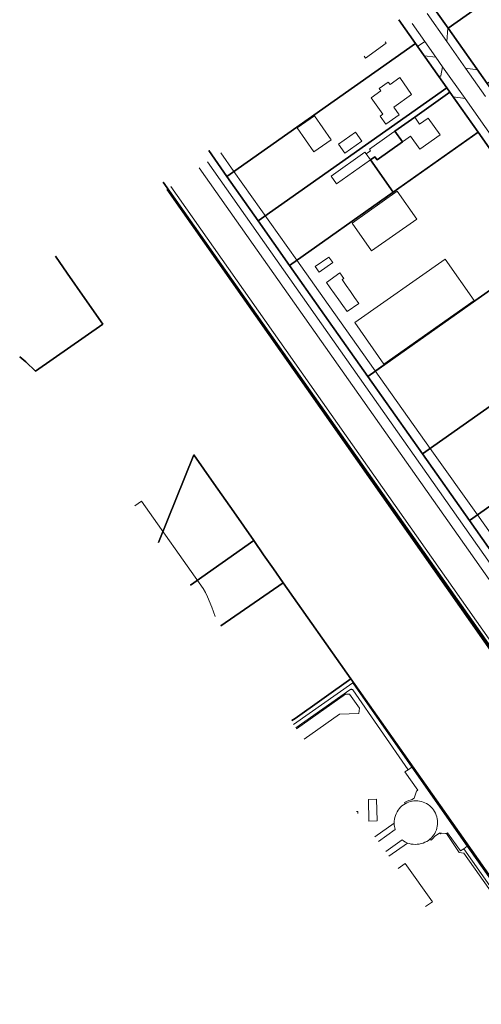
# Model space of a CAD drawing. Header units: metres. Extents: x 150385 to 171486, y 478588 to 485023.
# Tile 90 of 256: x 150385 to 150555, y 483991 to 484353. Entities that reach past the tile are written whole.
import ezdxf
from ezdxf.lldxf.tags import DXFTag

# ---------------------------------------------------------------- set-up
doc = ezdxf.new("R2010")
doc.units = ezdxf.units.M
doc.layers.add('B-WE-KG-GRENS_PERCEEL-GV', color=150, linetype='KG-PERCEEL', lineweight=30, true_color=0x007fff)
doc.layers.add('TOP-L-topo objecten vlak', color=7, linetype='Continuous', lineweight=0)
doc.styles.get("Standard").update_dxf_attribs({"font": 'NLCS-ISO.ttf'})
tags = doc.linetypes.add('KG-PERCEEL', pattern='A,5.5,-2,["P",Standard,S=1.8,R=0,X=-0.5,Y=-0.9],-2,5.5,-2,[5,NLCS.shx,S=0.75,R=0,X=0,Y=0],-2', length=19).pattern_tags.tags
tags[6] = DXFTag(74, 10)

msp = doc.modelspace()

# ---------------------------------------------------------------- linework, layer by layer
at = {"layer": 'B-WE-KG-GRENS_PERCEEL-GV', "flags": 128}
for points in [[(150438.14, 484293.46), (150617.35, 484039.27), (150621.62, 484033.27), (150700.85, 484091.65), (150771.79, 484144.4), (150780.57, 484150.87), (150784.56, 484153.85), (150746.11, 484208.78), (150777.05, 484230.56), (150782.94, 484236.35), (150787.27, 484244.47), (150788.43, 484250.4), (150748.9, 484306.53), (150701.78, 484373.66), (150654.89, 484440.96), (150654.18, 484441.99)], [(150438.14, 484293.46), (150617.35, 484039.27), (150621.62, 484033.27), (150700.85, 484091.65), (150771.79, 484144.4), (150780.57, 484150.87), (150784.56, 484153.85), (150746.11, 484208.78), (150777.05, 484230.56), (150782.94, 484236.35), (150787.27, 484244.47), (150788.43, 484250.4), (150748.9, 484306.53), (150701.78, 484373.66), (150654.89, 484440.96), (150654.18, 484441.99)], [(150438.14, 484293.46), (150617.35, 484039.27), (150621.62, 484033.27), (150700.85, 484091.65), (150771.79, 484144.4), (150780.57, 484150.87), (150784.56, 484153.85), (150746.11, 484208.78), (150777.05, 484230.56), (150782.94, 484236.35), (150787.27, 484244.47), (150788.43, 484250.4), (150748.9, 484306.53), (150701.78, 484373.66), (150654.89, 484440.96), (150654.18, 484441.99)], [(150438.14, 484293.46), (150617.35, 484039.27), (150621.62, 484033.27), (150700.85, 484091.65), (150771.79, 484144.4), (150780.57, 484150.87), (150784.56, 484153.85), (150746.11, 484208.78), (150777.05, 484230.56), (150782.94, 484236.35), (150787.27, 484244.47), (150788.43, 484250.4), (150748.9, 484306.53), (150701.78, 484373.66), (150654.89, 484440.96), (150654.18, 484441.99)], [(150438.14, 484293.46), (150617.35, 484039.27), (150621.62, 484033.27), (150700.85, 484091.65), (150771.79, 484144.4), (150780.57, 484150.87), (150784.56, 484153.85), (150746.11, 484208.78), (150777.05, 484230.56), (150782.94, 484236.35), (150787.27, 484244.47), (150788.43, 484250.4), (150748.9, 484306.53), (150701.78, 484373.66), (150654.89, 484440.96), (150654.18, 484441.99)], [(150647.88, 484437.66), (150653.1, 484430.13), (150664.54, 484413.75), (150682.31, 484388.32), (150696.67, 484367.85), (150698.97, 484364.58), (150711.08, 484347.33), (150725.48, 484326.92), (150742.77, 484302.43), (150760.05, 484277.92), (150766.66, 484268.54), (150769.72, 484262.67), (150771.71, 484256.36), (150771.95, 484255.17), (150772.08, 484253.97), (150772.21, 484251.6), (150772.01, 484249.14), (150771.24, 484246.8), (150769.83, 484244.66), (150763.96, 484240.45), (150729.27, 484216.16), (150730.57, 484214.32), (150669.22, 484171.14), (150654.8, 484191.54), (150640.4, 484212.01), (150623.14, 484236.55), (150608.75, 484257.01), (150591.48, 484281.5), (150577.09, 484301.94), (150557.51, 484329.73), (150543.16, 484350.09), (150535.77, 484360.58)], [(150647.88, 484437.66), (150653.1, 484430.13), (150664.54, 484413.75), (150682.31, 484388.32), (150696.67, 484367.85), (150698.97, 484364.58), (150711.08, 484347.33), (150725.48, 484326.92), (150742.77, 484302.43), (150760.05, 484277.92), (150766.66, 484268.54), (150769.72, 484262.67), (150771.71, 484256.36), (150771.95, 484255.17), (150772.08, 484253.97), (150772.21, 484251.6), (150772.01, 484249.14), (150771.24, 484246.8), (150769.83, 484244.66), (150763.96, 484240.45), (150729.27, 484216.16), (150730.57, 484214.32), (150669.22, 484171.14), (150654.8, 484191.54), (150640.4, 484212.01), (150623.14, 484236.55), (150608.75, 484257.01), (150591.48, 484281.5), (150577.09, 484301.94), (150557.51, 484329.73), (150543.16, 484350.09), (150535.77, 484360.58)], [(150647.88, 484437.66), (150653.1, 484430.13), (150664.54, 484413.75), (150682.31, 484388.32), (150696.67, 484367.85), (150698.97, 484364.58), (150711.08, 484347.33), (150725.48, 484326.92), (150742.77, 484302.43), (150760.05, 484277.92), (150766.66, 484268.54), (150769.72, 484262.67), (150771.71, 484256.36), (150771.95, 484255.17), (150772.08, 484253.97), (150772.21, 484251.6), (150772.01, 484249.14), (150771.24, 484246.8), (150769.83, 484244.66), (150763.96, 484240.45), (150729.27, 484216.16), (150730.57, 484214.32), (150669.22, 484171.14), (150654.8, 484191.54), (150640.4, 484212.01), (150623.14, 484236.55), (150608.75, 484257.01), (150591.48, 484281.5), (150577.09, 484301.94), (150557.51, 484329.73), (150543.16, 484350.09), (150535.77, 484360.58)], [(150647.88, 484437.66), (150653.1, 484430.13), (150664.54, 484413.75), (150682.31, 484388.32), (150696.67, 484367.85), (150698.97, 484364.58), (150711.08, 484347.33), (150725.48, 484326.92), (150742.77, 484302.43), (150760.05, 484277.92), (150766.66, 484268.54), (150769.72, 484262.67), (150771.71, 484256.36), (150771.95, 484255.17), (150772.08, 484253.97), (150772.21, 484251.6), (150772.01, 484249.14), (150771.24, 484246.8), (150769.83, 484244.66), (150763.96, 484240.45), (150729.27, 484216.16), (150730.57, 484214.32), (150669.22, 484171.14), (150654.8, 484191.54), (150640.4, 484212.01), (150623.14, 484236.55), (150608.75, 484257.01), (150591.48, 484281.5), (150577.09, 484301.94), (150557.51, 484329.73), (150543.16, 484350.09), (150535.77, 484360.58)], [(150647.88, 484437.66), (150653.1, 484430.13), (150664.54, 484413.75), (150682.31, 484388.32), (150696.67, 484367.85), (150698.97, 484364.58), (150711.08, 484347.33), (150725.48, 484326.92), (150742.77, 484302.43), (150760.05, 484277.92), (150766.66, 484268.54), (150769.72, 484262.67), (150771.71, 484256.36), (150771.95, 484255.17), (150772.08, 484253.97), (150772.21, 484251.6), (150772.01, 484249.14), (150771.24, 484246.8), (150769.83, 484244.66), (150763.96, 484240.45), (150729.27, 484216.16), (150730.57, 484214.32), (150669.22, 484171.14), (150654.8, 484191.54), (150640.4, 484212.01), (150623.14, 484236.55), (150608.75, 484257.01), (150591.48, 484281.5), (150577.09, 484301.94), (150557.51, 484329.73), (150543.16, 484350.09), (150535.77, 484360.58)], [(150535.77, 484360.58), (150543.16, 484350.09), (150604.35, 484393.35), (150603.23, 484394.94), (150597.53, 484403.04)], [(150535.77, 484360.58), (150543.16, 484350.09), (150604.35, 484393.35), (150603.23, 484394.94), (150597.53, 484403.04)], [(150535.77, 484360.58), (150543.16, 484350.09), (150604.35, 484393.35), (150603.23, 484394.94), (150597.53, 484403.04)], [(150535.77, 484360.58), (150543.16, 484350.09), (150604.35, 484393.35), (150603.23, 484394.94), (150597.53, 484403.04)], [(150535.77, 484360.58), (150543.16, 484350.09), (150604.35, 484393.35), (150603.23, 484394.94), (150597.53, 484403.04)], [(150454.94, 484305.01), (150461.65, 484295.51), (150531.11, 484344.49), (150524.99, 484353.17)], [(150524.99, 484353.17), (150531.11, 484344.49), (150542.64, 484328.15), (150543.8, 484326.51), (150554.19, 484311.77), (150565.7, 484295.41), (150583.01, 484270.91), (150603.17, 484242.34), (150620.45, 484217.82), (150637.71, 484193.19), (150641.06, 484188.45), (150655.01, 484168.73), (150675.17, 484140.14), (150605.68, 484091.19), (150585.52, 484119.81), (150568.19, 484144.4), (150550.97, 484168.85), (150533.68, 484193.4), (150513.54, 484221.92), (150496.18, 484246.5), (150484.73, 484262.78), (150473.18, 484279.16), (150461.65, 484295.51), (150454.94, 484305.01)], [(150454.94, 484305.01), (150461.65, 484295.51), (150531.11, 484344.49), (150524.99, 484353.17)], [(150524.99, 484353.17), (150531.11, 484344.49), (150542.64, 484328.15), (150543.8, 484326.51), (150554.19, 484311.77), (150565.7, 484295.41), (150583.01, 484270.91), (150603.17, 484242.34), (150620.45, 484217.82), (150637.71, 484193.19), (150641.06, 484188.45), (150655.01, 484168.73), (150675.17, 484140.14), (150605.68, 484091.19), (150585.52, 484119.81), (150568.19, 484144.4), (150550.97, 484168.85), (150533.68, 484193.4), (150513.54, 484221.92), (150496.18, 484246.5), (150484.73, 484262.78), (150473.18, 484279.16), (150461.65, 484295.51), (150454.94, 484305.01)], [(150454.94, 484305.01), (150461.65, 484295.51), (150531.11, 484344.49), (150524.99, 484353.17)], [(150524.99, 484353.17), (150531.11, 484344.49), (150542.64, 484328.15), (150543.8, 484326.51), (150554.19, 484311.77), (150565.7, 484295.41), (150583.01, 484270.91), (150603.17, 484242.34), (150620.45, 484217.82), (150637.71, 484193.19), (150641.06, 484188.45), (150655.01, 484168.73), (150675.17, 484140.14), (150605.68, 484091.19), (150585.52, 484119.81), (150568.19, 484144.4), (150550.97, 484168.85), (150533.68, 484193.4), (150513.54, 484221.92), (150496.18, 484246.5), (150484.73, 484262.78), (150473.18, 484279.16), (150461.65, 484295.51), (150454.94, 484305.01)], [(150454.94, 484305.01), (150461.65, 484295.51), (150531.11, 484344.49), (150524.99, 484353.17)], [(150524.99, 484353.17), (150531.11, 484344.49), (150542.64, 484328.15), (150543.8, 484326.51), (150554.19, 484311.77), (150565.7, 484295.41), (150583.01, 484270.91), (150603.17, 484242.34), (150620.45, 484217.82), (150637.71, 484193.19), (150641.06, 484188.45), (150655.01, 484168.73), (150675.17, 484140.14), (150605.68, 484091.19), (150585.52, 484119.81), (150568.19, 484144.4), (150550.97, 484168.85), (150533.68, 484193.4), (150513.54, 484221.92), (150496.18, 484246.5), (150484.73, 484262.78), (150473.18, 484279.16), (150461.65, 484295.51), (150454.94, 484305.01)], [(150454.94, 484305.01), (150461.65, 484295.51), (150531.11, 484344.49), (150524.99, 484353.17)], [(150524.99, 484353.17), (150531.11, 484344.49), (150542.64, 484328.15), (150543.8, 484326.51), (150554.19, 484311.77), (150565.7, 484295.41), (150583.01, 484270.91), (150603.17, 484242.34), (150620.45, 484217.82), (150637.71, 484193.19), (150641.06, 484188.45), (150655.01, 484168.73), (150675.17, 484140.14), (150605.68, 484091.19), (150585.52, 484119.81), (150568.19, 484144.4), (150550.97, 484168.85), (150533.68, 484193.4), (150513.54, 484221.92), (150496.18, 484246.5), (150484.73, 484262.78), (150473.18, 484279.16), (150461.65, 484295.51), (150454.94, 484305.01)], [(150436.42, 484160.82), (150449.43, 484193.1), (150456.8, 484182.55), (150464.17, 484172), (150471.55, 484161.45), (150475.18, 484156.27), (150478.8, 484151.1), (150482.42, 484145.92), (150507.33, 484110.54), (150540.16, 484063.95), (150582.16, 484004.32), (150621.62, 484033.27), (150617.35, 484039.27), (150438.14, 484293.46)], [(150459.45, 484130.06), (150482.42, 484145.92), (150507.33, 484110.54), (150540.16, 484063.95), (150582.16, 484004.32), (150621.62, 484033.27), (150617.35, 484039.27), (150438.14, 484293.46)], [(150459.45, 484130.06), (150482.42, 484145.92), (150507.33, 484110.54), (150540.16, 484063.95), (150582.16, 484004.32), (150621.62, 484033.27), (150617.35, 484039.27), (150438.14, 484293.46)], [(150385.32, 484229.1), (150387.57, 484227.3), (150391.2, 484223.81), (150415.89, 484241.19), (150409.35, 484250.58), (150402.82, 484259.97), (150398.49, 484266.2)], [(150385.32, 484229.1), (150387.57, 484227.3), (150391.2, 484223.81), (150415.89, 484241.19), (150409.35, 484250.58), (150402.82, 484259.97), (150398.49, 484266.2)], [(150385.32, 484229.1), (150387.57, 484227.3), (150391.2, 484223.81), (150415.89, 484241.19), (150409.35, 484250.58), (150402.82, 484259.97), (150398.49, 484266.2)], [(150436.42, 484160.82), (150449.43, 484193.1), (150456.8, 484182.55), (150464.17, 484172), (150471.55, 484161.45), (150475.18, 484156.27), (150478.8, 484151.1), (150482.42, 484145.92), (150507.33, 484110.54)], [(150448.24, 484145.02), (150471.55, 484161.45), (150464.17, 484172), (150456.8, 484182.55), (150449.43, 484193.1), (150436.42, 484160.82)], [(150436.42, 484160.82), (150449.43, 484193.1), (150456.8, 484182.55), (150464.17, 484172), (150471.55, 484161.45), (150475.18, 484156.27), (150478.8, 484151.1), (150482.42, 484145.92), (150507.33, 484110.54)], [(150459.45, 484130.06), (150482.42, 484145.92), (150478.8, 484151.1), (150475.18, 484156.27), (150471.55, 484161.45), (150448.24, 484145.02)], [(150448.24, 484145.02), (150471.55, 484161.45)], [(150459.45, 484130.06), (150482.42, 484145.92), (150478.8, 484151.1), (150475.18, 484156.27), (150471.55, 484161.45), (150448.24, 484145.02)], [(150459.45, 484130.06), (150482.42, 484145.92), (150478.8, 484151.1), (150475.18, 484156.27), (150471.55, 484161.45), (150448.24, 484145.02)], [(150448.24, 484145.02), (150471.55, 484161.45)], [(150485.54, 484095.19), (150486.75, 484096.04), (150507.33, 484110.54), (150482.42, 484145.92), (150459.45, 484130.06)], [(150485.54, 484095.19), (150486.75, 484096.04), (150507.33, 484110.54), (150482.42, 484145.92), (150459.45, 484130.06)], [(150485.54, 484095.19), (150486.75, 484096.04), (150507.33, 484110.54), (150482.42, 484145.92), (150459.45, 484130.06)], [(150485.54, 484095.19), (150486.75, 484096.04), (150507.33, 484110.54), (150482.42, 484145.92), (150459.45, 484130.06)], [(150485.54, 484095.19), (150486.75, 484096.04), (150507.33, 484110.54), (150482.42, 484145.92), (150459.45, 484130.06)], [(150563.69, 483990.78), (150582.16, 484004.32), (150540.16, 484063.95), (150507.33, 484110.54), (150486.75, 484096.04), (150485.54, 484095.19)], [(150563.69, 483990.78), (150582.16, 484004.32), (150540.16, 484063.95), (150507.33, 484110.54), (150486.75, 484096.04), (150485.54, 484095.19)], [(150563.69, 483990.78), (150582.16, 484004.32), (150540.16, 484063.95), (150507.33, 484110.54), (150486.75, 484096.04), (150485.54, 484095.19)], [(150563.69, 483990.78), (150582.16, 484004.32), (150540.16, 484063.95), (150507.33, 484110.54), (150486.75, 484096.04), (150485.54, 484095.19)], [(150563.69, 483990.78), (150582.16, 484004.32), (150540.16, 484063.95), (150507.33, 484110.54), (150486.75, 484096.04), (150485.54, 484095.19)]]:
    msp.add_lwpolyline(points, dxfattribs=at)
for points in [[(150543.16, 484350.09), (150557.51, 484329.73), (150618.76, 484372.87), (150614.71, 484378.6), (150604.35, 484393.35)], [(150543.16, 484350.09), (150557.51, 484329.73), (150618.76, 484372.87), (150614.71, 484378.6), (150604.35, 484393.35)], [(150543.16, 484350.09), (150557.51, 484329.73), (150618.76, 484372.87), (150614.71, 484378.6), (150604.35, 484393.35)], [(150543.16, 484350.09), (150557.51, 484329.73), (150618.76, 484372.87), (150614.71, 484378.6), (150604.35, 484393.35)], [(150543.16, 484350.09), (150557.51, 484329.73), (150618.76, 484372.87), (150614.71, 484378.6), (150604.35, 484393.35)], [(150542.64, 484328.15), (150531.11, 484344.49), (150461.65, 484295.51), (150473.18, 484279.16)], [(150542.64, 484328.15), (150531.11, 484344.49), (150461.65, 484295.51), (150473.18, 484279.16)], [(150542.64, 484328.15), (150531.11, 484344.49), (150461.65, 484295.51), (150473.18, 484279.16)], [(150542.64, 484328.15), (150531.11, 484344.49), (150461.65, 484295.51), (150473.18, 484279.16)], [(150542.64, 484328.15), (150531.11, 484344.49), (150461.65, 484295.51), (150473.18, 484279.16)], [(150473.18, 484279.16), (150484.73, 484262.78), (150522.9, 484289.7), (150514.52, 484301.59), (150516.16, 484302.75), (150516.96, 484301.61), (150526.36, 484308.23), (150523.54, 484312.23), (150530.81, 484317.35), (150543.8, 484326.51), (150542.64, 484328.15)], [(150473.18, 484279.16), (150484.73, 484262.78), (150522.9, 484289.7), (150514.52, 484301.59), (150516.16, 484302.75), (150516.96, 484301.61), (150526.36, 484308.23), (150523.54, 484312.23), (150530.81, 484317.35), (150543.8, 484326.51), (150542.64, 484328.15)], [(150473.18, 484279.16), (150484.73, 484262.78), (150522.9, 484289.7), (150514.52, 484301.59), (150516.16, 484302.75), (150516.96, 484301.61), (150526.36, 484308.23), (150523.54, 484312.23), (150530.81, 484317.35), (150543.8, 484326.51), (150542.64, 484328.15)], [(150473.18, 484279.16), (150484.73, 484262.78), (150522.9, 484289.7), (150514.52, 484301.59), (150516.16, 484302.75), (150516.96, 484301.61), (150526.36, 484308.23), (150523.54, 484312.23), (150530.81, 484317.35), (150543.8, 484326.51), (150542.64, 484328.15)], [(150473.18, 484279.16), (150484.73, 484262.78), (150522.9, 484289.7), (150514.52, 484301.59), (150516.16, 484302.75), (150516.96, 484301.61), (150526.36, 484308.23), (150523.54, 484312.23), (150530.81, 484317.35), (150543.8, 484326.51), (150542.64, 484328.15)], [(150554.19, 484311.77), (150543.8, 484326.51), (150530.81, 484317.35), (150523.54, 484312.23), (150526.36, 484308.23), (150516.96, 484301.61), (150516.16, 484302.75), (150514.52, 484301.59), (150522.9, 484289.7)], [(150554.19, 484311.77), (150543.8, 484326.51), (150530.81, 484317.35), (150523.54, 484312.23), (150526.36, 484308.23), (150516.96, 484301.61), (150516.16, 484302.75), (150514.52, 484301.59), (150522.9, 484289.7)], [(150554.19, 484311.77), (150543.8, 484326.51), (150530.81, 484317.35), (150523.54, 484312.23), (150526.36, 484308.23), (150516.96, 484301.61), (150516.16, 484302.75), (150514.52, 484301.59), (150522.9, 484289.7)], [(150554.19, 484311.77), (150543.8, 484326.51), (150530.81, 484317.35), (150523.54, 484312.23), (150526.36, 484308.23), (150516.96, 484301.61), (150516.16, 484302.75), (150514.52, 484301.59), (150522.9, 484289.7)], [(150554.19, 484311.77), (150543.8, 484326.51), (150530.81, 484317.35), (150523.54, 484312.23), (150526.36, 484308.23), (150516.96, 484301.61), (150516.16, 484302.75), (150514.52, 484301.59), (150522.9, 484289.7)], [(150496.18, 484246.5), (150513.54, 484221.92), (150583.01, 484270.91), (150565.7, 484295.41), (150554.19, 484311.77), (150522.9, 484289.7), (150484.73, 484262.78)], [(150496.18, 484246.5), (150513.54, 484221.92), (150583.01, 484270.91), (150565.7, 484295.41), (150554.19, 484311.77), (150522.9, 484289.7), (150484.73, 484262.78)], [(150496.18, 484246.5), (150513.54, 484221.92), (150583.01, 484270.91), (150565.7, 484295.41), (150554.19, 484311.77), (150522.9, 484289.7), (150484.73, 484262.78)], [(150496.18, 484246.5), (150513.54, 484221.92), (150583.01, 484270.91), (150565.7, 484295.41), (150554.19, 484311.77), (150522.9, 484289.7), (150484.73, 484262.78)], [(150496.18, 484246.5), (150513.54, 484221.92), (150583.01, 484270.91), (150565.7, 484295.41), (150554.19, 484311.77), (150522.9, 484289.7), (150484.73, 484262.78)], [(150583.01, 484270.91), (150513.54, 484221.92), (150533.68, 484193.4), (150603.17, 484242.34)], [(150583.01, 484270.91), (150513.54, 484221.92), (150533.68, 484193.4), (150603.17, 484242.34)], [(150583.01, 484270.91), (150513.54, 484221.92), (150533.68, 484193.4), (150603.17, 484242.34)], [(150583.01, 484270.91), (150513.54, 484221.92), (150533.68, 484193.4), (150603.17, 484242.34)], [(150583.01, 484270.91), (150513.54, 484221.92), (150533.68, 484193.4), (150603.17, 484242.34)], [(150620.45, 484217.82), (150603.17, 484242.34), (150533.68, 484193.4), (150550.97, 484168.85)], [(150620.45, 484217.82), (150603.17, 484242.34), (150533.68, 484193.4), (150550.97, 484168.85)], [(150620.45, 484217.82), (150603.17, 484242.34), (150533.68, 484193.4), (150550.97, 484168.85)], [(150620.45, 484217.82), (150603.17, 484242.34), (150533.68, 484193.4), (150550.97, 484168.85)], [(150620.45, 484217.82), (150603.17, 484242.34), (150533.68, 484193.4), (150550.97, 484168.85)], [(150637.71, 484193.19), (150620.45, 484217.82), (150550.97, 484168.85), (150568.19, 484144.4)], [(150637.71, 484193.19), (150620.45, 484217.82), (150550.97, 484168.85), (150568.19, 484144.4)], [(150637.71, 484193.19), (150620.45, 484217.82), (150550.97, 484168.85), (150568.19, 484144.4)], [(150637.71, 484193.19), (150620.45, 484217.82), (150550.97, 484168.85), (150568.19, 484144.4)], [(150637.71, 484193.19), (150620.45, 484217.82), (150550.97, 484168.85), (150568.19, 484144.4)]]:
    msp.add_lwpolyline(points, close=True, dxfattribs=at)
at = {"layer": 'B-WE-KG-GRENS_PERCEEL-GV'}
for points in [[(150507.33, 484110.54), (150540.16, 484063.95), (150582.16, 484004.32), (150621.62, 484033.27), (150617.35, 484039.27), (150438.14, 484293.46)], [(150507.33, 484110.54), (150540.16, 484063.95), (150582.16, 484004.32), (150621.62, 484033.27), (150617.35, 484039.27), (150438.14, 484293.46)], [(150398.49, 484266.2), (150402.82, 484259.97), (150409.35, 484250.58), (150415.89, 484241.19), (150391.2, 484223.81), (150387.57, 484227.3), (150385.32, 484229.1)], [(150398.49, 484266.2), (150402.82, 484259.97), (150409.35, 484250.58), (150415.89, 484241.19), (150391.2, 484223.81), (150387.57, 484227.3), (150385.32, 484229.1)], [(150398.49, 484266.2), (150402.82, 484259.97), (150409.35, 484250.58), (150415.89, 484241.19), (150391.2, 484223.81), (150387.57, 484227.3), (150385.32, 484229.1)], [(150471.55, 484161.45), (150464.17, 484172), (150456.8, 484182.55), (150449.43, 484193.1), (150436.42, 484160.82)], [(150471.55, 484161.45), (150464.17, 484172), (150456.8, 484182.55), (150449.43, 484193.1), (150436.42, 484160.82)]]:
    msp.add_lwpolyline(points, dxfattribs=at)
at = {"layer": 'TOP-L-topo objecten vlak', "color": 7, "linetype": 'Continuous', "lineweight": 18, "flags": 128}
for points in [[(150601.96, 484391.66), (150543.06, 484350.14)], [(150542.63, 484345.16), (150535.37, 484355.45)], [(150543.06, 484350.14), (150540, 484354.46)], [(150529.92, 484351.77), (150534.56, 484345.18)], [(150531.14, 484344.49), (150527.27, 484349.98)], [(150542.63, 484345.16), (150543.06, 484350.14)], [(150543.06, 484350.14), (150553.9, 484334.76)], [(150464.23, 484297.36), (150531.14, 484344.49)], [(150512.19, 484339.8), (150512.66, 484339.12), (150520.35, 484344.54), (150519.98, 484345.06)], [(150531.9, 484343.41), (150531.14, 484344.49)], [(150534.56, 484345.18), (150531.9, 484343.41)], [(150534.56, 484345.18), (150538.6, 484339.46)], [(150549.48, 484335.43), (150542.63, 484345.16)], [(150531.9, 484343.41), (150534.33, 484339.96)], [(150539.83, 484332.16), (150534.33, 484339.96)], [(150534.33, 484339.96), (150538.6, 484339.46)], [(150538.6, 484339.46), (150541.1, 484335.91)], [(150541.1, 484335.91), (150540.41, 484332.56), (150539.83, 484332.16)], [(150541.1, 484335.91), (150549.36, 484324.18)], [(150553.9, 484334.76), (150549.48, 484335.43)], [(150556.92, 484324.89), (150549.48, 484335.43)], [(150557.46, 484329.71), (150553.9, 484334.76)], [(150520.19, 484314.77), (150525.1, 484318.22), (150523.08, 484321.08), (150529.68, 484325.73), (150525.33, 484331.9), (150521.73, 484329.36), (150521.09, 484330.27), (150517.76, 484327.92), (150518.4, 484327.02), (150514.79, 484324.48), (150519.08, 484318.39), (150518.12, 484317.71), (150520.19, 484314.77)], [(150539.83, 484332.16), (150545.01, 484324.77)], [(150554.18, 484311.8), (150545.01, 484324.77)], [(150545.01, 484324.77), (150549.36, 484324.18)], [(150549.36, 484324.18), (150559.8, 484309.42), (150567.02, 484299.16)], [(150493.72, 484304.55), (150500.1, 484309.05), (150493.88, 484317.88), (150487.5, 484313.38), (150493.72, 484304.55)], [(150514.52, 484301.59), (150516.16, 484302.75), (150516.96, 484301.61), (150529.33, 484310.33), (150532.69, 484305.57), (150540.17, 484310.84), (150535.82, 484317.01), (150532.63, 484314.77), (150530.81, 484317.35), (150526.02, 484313.98), (150514.14, 484305.61), (150514.57, 484304.99), (150512.94, 484303.84)], [(150554.18, 484311.8), (150487.38, 484264.73)], [(150502.75, 484307.37), (150505.05, 484304.1), (150511.35, 484308.53), (150509.05, 484311.8), (150502.75, 484307.37)], [(150565.98, 484295.04), (150565.7, 484295.45), (150554.18, 484311.8)], [(150464.23, 484297.36), (150459.41, 484304.16)], [(150512.94, 484303.84), (150512.51, 484304.46), (150500, 484295.65), (150502.02, 484292.78), (150514.52, 484301.59)], [(150512.94, 484303.84), (150514.52, 484301.59)], [(150454.52, 484300.85), (150602.9, 484090.05)], [(150451.38, 484298.74), (150601.83, 484085.37), (150609.65, 484090.02), (150609.76, 484091.29), (150670.54, 484136.14)], [(150487.38, 484264.73), (150464.23, 484297.36)], [(150439.52, 484290.73), (150607.73, 484051.2), (150607.94, 484051.34)], [(150608.14, 484051.49), (150439.94, 484291.01)], [(150524.4, 484290.09), (150507.73, 484278.34), (150514.95, 484268.09), (150531.63, 484279.84), (150524.4, 484290.09)], [(150516.31, 484223.96), (150582.97, 484270.92)], [(150516.31, 484223.96), (150498.95, 484248.42), (150487.38, 484264.73)], [(150494.21, 484262.34), (150495.65, 484260.3), (150500.64, 484263.81), (150499.2, 484265.86), (150494.21, 484262.34)], [(150508.76, 484241.7), (150519.51, 484226.45), (150552.74, 484249.87), (150541.99, 484265.12), (150508.76, 484241.7)], [(150499.74, 484254.5), (150501.3, 484252.29), (150502.82, 484250.12), (150504.35, 484247.96), (150505.91, 484245.75), (150510.24, 484248.8), (150508.68, 484251.01), (150507.16, 484253.18), (150505.63, 484255.34), (150504.08, 484257.55), (150504.73, 484258.01), (150503.29, 484260.05), (150498.3, 484256.54), (150499.74, 484254.5)], [(150536.57, 484195.41), (150603.13, 484242.31)], [(150536.57, 484195.41), (150516.31, 484223.96)], [(150553.93, 484170.95), (150620.41, 484217.79)], [(150553.93, 484170.95), (150536.57, 484195.41)], [(150457.34, 484133.5), (150456.07, 484136.93), (150454.53, 484140.74), (150453.81, 484142.33), (150452.87, 484143.82), (150430.24, 484176.04), (150427.73, 484174.3)], [(150571.2, 484146.59), (150553.93, 484170.95)], [(150529.78, 484078.08), (150508.04, 484109.06), (150486.21, 484093.72)], [(150487.07, 484092.55), (150506.95, 484106.54), (150507.01, 484106.59), (150507.07, 484106.63), (150507.14, 484106.66), (150507.2, 484106.69), (150507.27, 484106.71), (150507.35, 484106.72), (150507.42, 484106.73), (150507.49, 484106.73), (150507.57, 484106.73), (150507.64, 484106.72), (150507.71, 484106.7), (150507.78, 484106.68), (150507.85, 484106.65), (150507.91, 484106.62), (150507.97, 484106.58), (150508.03, 484106.53), (150508.09, 484106.48), (150528.43, 484077.13)], [(150490.05, 484088.43), (150503.13, 484097.64), (150510.28, 484097.85), (150510.49, 484099.73), (150506.82, 484104.98), (150505.29, 484104.91), (150487.31, 484092.21)], [(150528.43, 484077.13), (150527.22, 484076.33), (150531.92, 484069.63), (150531.44, 484069.28), (150530.58, 484066.71), (150529.59, 484066.03), (150528.71, 484065.8), (150527.84, 484065.49), (150527.01, 484065.1), (150527.29, 484064.59)], [(150528.43, 484077.13), (150529.78, 484078.08)], [(150550.16, 484048.96), (150529.78, 484078.08)], [(150516.96, 484058.28), (150516.77, 484066.28), (150513.79, 484066.21), (150513.98, 484058.21), (150516.96, 484058.28)], [(150527.29, 484064.59), (150526.68, 484064.21), (150526.12, 484063.78), (150525.59, 484063.3), (150525.11, 484062.77), (150524.68, 484062.2), (150524.3, 484061.59), (150523.98, 484060.95), (150523.72, 484060.29), (150523.52, 484059.6), (150523.38, 484058.9), (150523.31, 484058.19), (150523.3, 484057.48)], [(150536.44, 484051.55), (150536.96, 484052.03), (150537.42, 484052.55), (150537.85, 484053.11), (150538.22, 484053.7), (150538.54, 484054.32), (150538.8, 484054.97), (150539, 484055.64), (150539.15, 484056.33), (150539.24, 484057.02), (150539.26, 484057.72), (150539.23, 484058.42), (150539.13, 484059.11), (150538.97, 484059.79), (150538.76, 484060.46), (150538.49, 484061.1), (150538.16, 484061.72), (150537.78, 484062.31), (150537.35, 484062.86), (150536.87, 484063.38), (150536.36, 484063.85), (150535.8, 484064.27), (150535.2, 484064.64), (150534.58, 484064.96), (150533.94, 484065.22), (150533.28, 484065.42), (150532.61, 484065.57), (150531.92, 484065.65), (150531.23, 484065.68), (150530.55, 484065.64), (150529.86, 484065.55), (150529.19, 484065.39), (150528.54, 484065.18), (150527.9, 484064.92), (150527.29, 484064.59)], [(150509.91, 484061.07), (150509.9, 484061.74), (150509.44, 484061.73)], [(150523.3, 484057.48), (150516.17, 484052.45)], [(150523.3, 484057.48), (150523.31, 484056.88), (150523.38, 484056.28), (150523.49, 484055.69), (150523.66, 484055.11), (150517.43, 484050.72)], [(150536.44, 484051.55), (150536.83, 484051.16), (150537.3, 484051.59), (150537.72, 484052.06), (150538.1, 484052.57), (150540.02, 484053.87), (150540.3, 484053.5), (150540.74, 484053.82), (150542.15, 484053.62), (150542.59, 484053.61)], [(150542.59, 484053.61), (150542.96, 484053.9), (150547.72, 484047.22), (150548.86, 484048.05)], [(150573.64, 484012.92), (150572.98, 484012.45), (150548.92, 484046.46), (150547.2, 484046.66), (150542.59, 484053.61)], [(150520.13, 484047), (150526.21, 484051.28), (150526.83, 484050.86), (150527.47, 484050.48), (150528.14, 484050.15)], [(150521.33, 484045.35), (150528.14, 484050.15)], [(150528.14, 484050.15), (150528.84, 484049.93), (150529.55, 484049.78), (150530.28, 484049.68), (150531.01, 484049.65), (150531.75, 484049.68), (150532.47, 484049.77), (150533.19, 484049.92), (150533.89, 484050.14), (150534.57, 484050.41), (150535.23, 484050.73), (150535.85, 484051.12), (150536.44, 484051.55)], [(150548.86, 484048.05), (150550.16, 484048.96)], [(150548.86, 484048.05), (150573.64, 484012.92)], [(150580.63, 484005.86), (150550.16, 484048.96)], [(150534.84, 484026.73), (150537.33, 484028.48), (150527.36, 484042.63)]]:
    msp.add_lwpolyline(points, dxfattribs=at)
at = {"layer": 'TOP-L-topo objecten vlak', "color": 7, "linetype": 'Continuous', "lineweight": 18}
for points in [[(150609.43, 484052.39), (150441.05, 484291.76)], [(150527.36, 484042.63), (150524.67, 484040.74)]]:
    msp.add_lwpolyline(points, dxfattribs=at)

doc.saveas('drawing.dxf')
